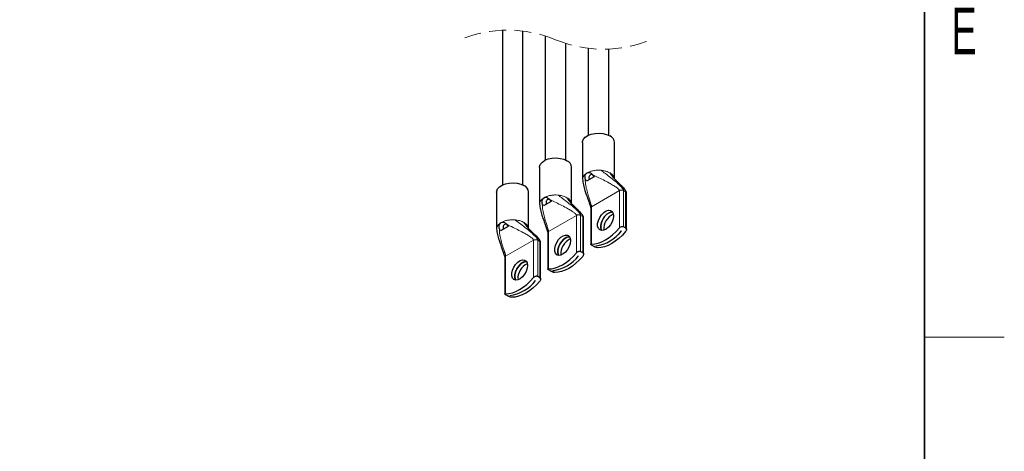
# Paper-space layout 'Blatt2' of a CAD drawing. Header units: millimetres. Extents: x 5 to 418, y 2 to 292.
# Tile 14 of 28: x 340 to 414, y 49 to 81. Entities that reach past the tile are written whole.
import ezdxf

# ---------------------------------------------------------------- set-up
doc = ezdxf.new("R2010")
doc.units = ezdxf.units.MM
doc.linetypes.add('HIDDEN', pattern=[1.905, 1.27, -0.635])
doc.layers.add('SLD-0', color=7, linetype='Continuous')
doc.styles.add('SLDTEXTSTYLE0', font='TXT', dxfattribs={"width": 0.605})

psp = doc.layouts.new('Blatt2')

# ---------------------------------------------------------------- linework, layer by layer
at = {"color": 7, "linetype": 'Continuous', "lineweight": 25}
for p, q in [((376.3148, 80.2975), (376.3148, 68.6829)), ((377.8547, 68.6773), (377.8547, 80.2377)), ((379.5392, 79.8713), (379.5392, 70.5443)), ((381.0792, 70.5387), (381.0792, 79.3078)), ((382.7636, 78.9414), (382.7636, 72.4057)), ((384.3036, 72.4001), (384.3036, 78.8816)), ((382.3336, 71.8759), (382.3336, 69.0997)), ((384.7336, 69.1484), (384.7336, 71.8759)), ((379.1092, 70.0145), (379.1092, 67.2382)), ((381.5092, 67.287), (381.5092, 70.0145)), ((382.6269, 69.5458), (382.685, 69.5895)), ((382.685, 69.5895), (382.7477, 69.6155)), ((382.6347, 68.9654), (382.5359, 69.1577)), ((383.2003, 69.292), (382.6347, 68.9654)), ((383.0656, 69.4635), (383.2003, 69.292)), ((375.8848, 68.1531), (375.8848, 65.3768)), ((378.2848, 65.4256), (378.2848, 68.1531)), ((385.6345, 65.343), (385.6345, 68.079)), ((379.4102, 67.104), (379.3115, 67.2963)), ((379.4025, 67.6844), (379.4606, 67.7281)), ((379.9759, 67.4306), (379.4102, 67.104)), ((379.4606, 67.7281), (379.5233, 67.7541)), ((379.8412, 67.6021), (379.9759, 67.4306)), ((382.9459, 66.9605), (382.9459, 64.2245)), ((376.1781, 65.823), (376.2362, 65.8667)), ((376.2362, 65.8667), (376.2989, 65.8927)), ((382.4101, 63.4816), (382.4101, 66.2175)), ((376.1858, 65.2426), (376.0871, 65.4349)), ((376.7515, 65.5691), (376.1858, 65.2426)), ((376.6168, 65.7407), (376.7515, 65.5691)), ((379.7215, 65.0991), (379.7215, 62.3631)), ((385.2596, 65.2273), (385.2582, 65.2281)), ((385.4145, 65.5549), (385.57, 65.4651)), ((379.1857, 61.6202), (379.1857, 64.3561)), ((382.1901, 63.6935), (382.3456, 63.6037)), ((383.1659, 64.0772), (383.0103, 64.167)), ((383.3207, 64.1096), (383.3221, 64.1088)), ((383.3221, 64.1097), (383.3221, 64.1088)), ((376.4971, 63.2377), (376.4971, 60.5017)), ((382.0352, 63.3659), (382.0338, 63.3667)), ((379.9415, 62.2158), (379.7859, 62.3056)), ((380.0963, 62.2482), (380.0977, 62.2474)), ((380.0977, 62.2482), (380.0977, 62.2474)), ((378.8108, 61.5044), (378.8094, 61.5053)), ((378.9657, 61.8321), (379.1212, 61.7423)), ((376.7171, 60.3544), (376.5615, 60.4442)), ((376.8719, 60.3868), (376.8733, 60.386)), ((376.8733, 60.3868), (376.8733, 60.386))]:
    psp.add_line(p, q, dxfattribs=at)
at = {"color": 7, "linetype": 'Continuous', "lineweight": 18}
for p, q in [((383.7213, 69.7839), (383.8038, 69.7746)), ((383.0103, 67.0503), (385.1033, 68.2586)), ((385.1033, 68.2586), (385.1033, 65.452)), ((385.3518, 68.2839), (385.4145, 68.2586)), ((385.4145, 68.2586), (385.4145, 65.5549)), ((385.4145, 68.2586), (385.57, 68.1688)), ((385.57, 68.1688), (385.57, 65.4651)), ((380.4969, 67.9225), (380.5794, 67.9132)), ((383.0103, 67.0503), (383.0103, 64.2437)), ((377.2725, 66.0611), (377.355, 66.0518)), ((379.7859, 65.1889), (381.8789, 66.3972)), ((381.8789, 66.3972), (381.8789, 63.5906)), ((382.1274, 66.4225), (382.1901, 66.3972)), ((382.1901, 66.3972), (382.1901, 63.6935)), ((382.1901, 66.3972), (382.3456, 66.3074)), ((382.3456, 66.3074), (382.3456, 63.6037)), ((379.7859, 65.1889), (379.7859, 62.3823)), ((376.5615, 63.3275), (378.6545, 64.5357)), ((378.6545, 64.5357), (378.6545, 61.7292)), ((378.903, 64.5611), (378.9657, 64.5357)), ((378.9657, 64.5357), (378.9657, 61.8321)), ((378.9657, 64.5357), (379.1212, 64.4459)), ((379.1212, 64.4459), (379.1212, 61.7423)), ((376.5615, 63.3275), (376.5615, 60.5209))]:
    psp.add_line(p, q, dxfattribs=at)
at = {"color": 7, "linetype": 'Continuous', "lineweight": 25, "flags": 128}
for points in [[(382.3336, 71.8759), (382.3389, 71.9411), (382.4045, 72.1106), (382.5411, 72.2653), (382.74, 72.3955), (382.9888, 72.4931), (383.2718, 72.552), (383.5713, 72.5683), (383.8684, 72.5411), (384.1444, 72.4722), (384.3821, 72.3657)], [(379.1092, 70.0145), (379.1145, 70.0797), (379.1801, 70.2491), (379.3167, 70.4039), (379.5156, 70.5341), (379.7644, 70.6317), (380.0474, 70.6905), (380.3469, 70.7069), (380.6439, 70.6797), (380.92, 70.6108), (381.1577, 70.5043)], [(375.8848, 68.1531), (375.8901, 68.2183), (375.9557, 68.3877), (376.0923, 68.5425), (376.2912, 68.6727), (376.54, 68.7703), (376.823, 68.8291), (377.1224, 68.8455), (377.4195, 68.8183), (377.6956, 68.7493), (377.9333, 68.6429)], [(384.6244, 66.5512), (384.6508, 66.3642), (384.6244, 66.1468), (384.5476, 65.9183), (384.4272, 65.6989), (384.2738, 65.5081), (384.1012, 65.363), (383.9247, 65.2763), (383.7598, 65.2559), (383.6214, 65.3035), (383.5217, 65.4148), (383.4695, 65.5801), (383.4695, 65.7845), (383.5217, 66.01), (383.6214, 66.2365), (383.7598, 66.4439), (383.9247, 66.6137), (384.1012, 66.7309), (384.2738, 66.7851), (384.4272, 66.7714), (384.5476, 66.691), (384.6244, 66.5512)], [(384.5767, 66.6532), (384.5065, 66.6508), (384.3339, 66.5966), (384.1573, 66.4794), (383.9925, 66.3096), (383.8541, 66.1022), (383.7543, 65.8757), (383.7021, 65.6502), (383.7021, 65.4458), (383.7543, 65.2805), (383.7696, 65.2552)], [(383.7705, 65.2551), (383.7557, 65.2797), (383.7035, 65.4449), (383.7035, 65.6494), (383.7557, 65.8749), (383.8555, 66.1014), (383.9939, 66.3088), (384.1587, 66.4786), (384.3353, 66.5958), (384.5079, 66.65), (384.5772, 66.6525)], [(383.0103, 64.2437), (383.2584, 64.2587), (383.5181, 64.3157), (383.7855, 64.4138), (384.0568, 64.5516), (384.3282, 64.7271), (384.5956, 64.9377), (384.8552, 65.1805), (385.1033, 65.452)], [(385.57, 65.1826), (385.3219, 64.9111), (385.0623, 64.6683), (384.7948, 64.4577), (384.5235, 64.2822), (384.2522, 64.1444), (383.9848, 64.0463), (383.7251, 63.9893), (383.477, 63.9743)], [(381.4, 64.6898), (381.4264, 64.5028), (381.4, 64.2854), (381.3232, 64.0569), (381.2028, 63.8375), (381.0494, 63.6467), (380.8768, 63.5016), (380.7002, 63.4149), (380.5354, 63.3945), (380.397, 63.442), (380.2973, 63.5534), (380.2451, 63.7186), (380.2451, 63.9231), (380.2973, 64.1486), (380.397, 64.3751), (380.5354, 64.5825), (380.7002, 64.7523), (380.8768, 64.8695), (381.0494, 64.9237), (381.2028, 64.91), (381.3232, 64.8296), (381.4, 64.6898)], [(381.3523, 64.7918), (381.2821, 64.7894), (381.1094, 64.7352), (380.9329, 64.618), (380.7681, 64.4482), (380.6296, 64.2408), (380.5299, 64.0143), (380.4777, 63.7888), (380.4777, 63.5843), (380.5299, 63.4191), (380.5452, 63.3938)], [(380.5461, 63.3937), (380.5313, 63.4183), (380.4791, 63.5835), (380.4791, 63.788), (380.5313, 64.0135), (380.6311, 64.24), (380.7695, 64.4474), (380.9343, 64.6172), (381.1109, 64.7344), (381.2835, 64.7886), (381.3528, 64.7911)], [(379.7859, 62.3823), (380.034, 62.3973), (380.2937, 62.4543), (380.5611, 62.5524), (380.8324, 62.6902), (381.1038, 62.8657), (381.3712, 63.0763), (381.6308, 63.3191), (381.8789, 63.5906)], [(378.1756, 62.8284), (378.202, 62.6414), (378.1756, 62.424), (378.0988, 62.1955), (377.9783, 61.9761), (377.825, 61.7853), (377.6524, 61.6402), (377.4758, 61.5535), (377.311, 61.5331), (377.1726, 61.5806), (377.0729, 61.692), (377.0207, 61.8572), (377.0207, 62.0617), (377.0729, 62.2872), (377.1726, 62.5137), (377.311, 62.7211), (377.4758, 62.8909), (377.6524, 63.0081), (377.825, 63.0623), (377.9783, 63.0486), (378.0988, 62.9682), (378.1756, 62.8284)], [(378.1279, 62.9304), (378.0577, 62.928), (377.885, 62.8738), (377.7085, 62.7566), (377.5437, 62.5868), (377.4052, 62.3794), (377.3055, 62.1529), (377.2533, 61.9274), (377.2533, 61.7229), (377.3055, 61.5577), (377.3208, 61.5324)], [(377.3217, 61.5323), (377.3069, 61.5569), (377.2547, 61.7221), (377.2547, 61.9266), (377.3069, 62.1521), (377.4067, 62.3786), (377.5451, 62.586), (377.7099, 62.7558), (377.8865, 62.873), (378.0591, 62.9272), (378.1284, 62.9296)], [(382.3456, 63.3211), (382.0975, 63.0497), (381.8379, 62.8069), (381.5704, 62.5962), (381.2991, 62.4207), (381.0278, 62.283), (380.7604, 62.1849), (380.5007, 62.1279), (380.2526, 62.1129)], [(376.5615, 60.5209), (376.8096, 60.5359), (377.0693, 60.5929), (377.3367, 60.691), (377.608, 60.8288), (377.8793, 61.0042), (378.1468, 61.2149), (378.4064, 61.4577), (378.6545, 61.7292)], [(379.1212, 61.4597), (378.8731, 61.1883), (378.6135, 60.9455), (378.346, 60.7348), (378.0747, 60.5593), (377.8034, 60.4215), (377.5359, 60.3235), (377.2763, 60.2665), (377.0282, 60.2514)]]:
    psp.add_lwpolyline(points, dxfattribs=at)
at = {"color": 7, "linetype": 'Continuous', "lineweight": 18, "flags": 128}
psp.add_lwpolyline([(382.74, 69.6193), (382.7443, 69.6172), (382.7477, 69.6155)], dxfattribs=at)
at = {"color": 7, "linetype": 'HIDDEN', "lineweight": 18}
for centre, start, end in [((376.7245, 70.9863), 67.380135, 112.619865), ((383.8939, 88.1929), 247.380135, 292.619865)]:
    psp.add_arc(centre, 9.3202, start, end, dxfattribs=at)
at = {"color": 7, "linetype": 'Continuous', "lineweight": 25}
for centre, radius, start, end in [((384.1574, 71.8335), 0.5777, 4.207196, 67.113216), ((380.933, 69.9721), 0.5777, 4.207132, 67.113165), ((377.7086, 68.1107), 0.5777, 4.206953, 67.113401), ((385.1279, 65.403), 1.1931, 114.169913, 185.835329), ((382.9265, 67.0298), 2.9467, 277.688403, 322.306305), ((382.9279, 67.029), 2.9467, 277.688403, 322.306305), ((381.9035, 63.5416), 1.1931, 114.171187, 185.834491), ((379.7022, 65.1683), 2.9466, 277.687383, 322.306796), ((379.7035, 65.1676), 2.9467, 277.688417, 322.30631), ((378.6791, 61.6802), 1.1931, 114.169909, 185.835306), ((376.4777, 63.307), 2.9467, 277.6884, 322.306327), ((376.4792, 63.3061), 2.9466, 277.687408, 322.306771)]:
    psp.add_arc(centre, radius, start, end, dxfattribs=at)
at = {"color": 7, "linetype": 'Continuous', "lineweight": 18}
for centre, radius, start, end in [((383.224, 68.6549), 1.0788, 119.97029, 123.187836), ((383.2757, 68.5655), 1.1821, 116.946903, 119.977085), ((379.9973, 66.7972), 1.0746, 119.963906, 123.194219), ((380.0525, 66.702), 1.1846, 116.954848, 119.978746), ((376.7784, 64.9268), 1.0851, 119.979363, 123.178393), ((376.8323, 64.8326), 1.1936, 116.961466, 119.962522)]:
    psp.add_arc(centre, radius, start, end, dxfattribs=at)
for points, knots in [([(382.3383, 69.114), (382.3373, 69.1237), (382.3305, 69.1855), (382.3793, 69.3021), (382.4799, 69.4458), (382.5802, 69.5189), (382.6334, 69.5578)], [0, 0, 0, 0, 0.0527843, 0.3349092, 0.6466355, 1, 1, 1, 1]), ([(382.6334, 69.5578), (382.6322, 69.5556), (382.63, 69.5516), (382.6279, 69.5476), (382.6269, 69.5458)], [0, 0, 0, 0, 0.5591303, 1, 1, 1, 1]), ([(382.74, 69.6193), (382.811, 69.6508), (382.9584, 69.7161), (383.2016, 69.7701), (383.4589, 69.7982), (383.6336, 69.7887), (383.7213, 69.7839)], [0, 0, 0, 0, 0.2309982, 0.4795272, 0.7385651, 1, 1, 1, 1]), ([(383.7213, 69.7839), (383.8317, 69.7017), (384.0806, 69.5168), (384.4675, 69.2196), (384.8217, 68.9318), (385.0987, 68.684), (385.2745, 68.5057), (385.3723, 68.3782), (385.4094, 68.3003), (385.4129, 68.2714), (385.4145, 68.2586)], [0, 0, 0, 0, 0.1794888, 0.404348, 0.6361602, 0.7745354, 0.8889021, 0.9622325, 0.9831979, 1, 1, 1, 1]), ([(383.8038, 69.7746), (383.9093, 69.7567), (384.111, 69.7223), (384.2946, 69.6324), (384.3821, 69.5895)], [0, 0, 0, 0, 0.5233374, 1, 1, 1, 1]), ([(384.3821, 69.5895), (384.4797, 69.5274), (384.6423, 69.4238), (384.6941, 69.2414), (384.7148, 69.1684)], [0, 0, 0, 0, 0.5998219, 1, 1, 1, 1]), ([(382.5359, 69.1577), (382.5397, 69.0239), (382.5478, 68.7443), (382.6406, 68.328), (382.7457, 67.9505), (382.8471, 67.6321), (382.926, 67.3887), (382.9771, 67.2242), (383, 67.128), (383.0082, 67.0864), (383.0097, 67.0613), (383.0103, 67.0503)], [0, 0, 0, 0, 0.1847388, 0.3860893, 0.5874525, 0.7271699, 0.8479748, 0.9415139, 0.9652431, 0.9848011, 1, 1, 1, 1]), ([(383.0656, 69.4635), (383.1961, 69.4012), (383.4759, 69.2675), (383.9032, 69.056), (384.2987, 68.8495), (384.6269, 68.664), (384.8624, 68.5136), (385.0099, 68.4025), (385.075, 68.3269), (385.0978, 68.2925), (385.1017, 68.2689), (385.1033, 68.2586)], [0, 0, 0, 0, 0.1814272, 0.3889729, 0.5980498, 0.7411951, 0.8614307, 0.9493647, 0.9703002, 0.9869732, 1, 1, 1, 1]), ([(385.1033, 68.2586), (385.1211, 68.267), (385.1583, 68.2847), (385.2213, 68.2955), (385.2872, 68.2973), (385.3305, 68.2883), (385.3518, 68.2839)], [0, 0, 0, 0, 0.2295918, 0.4825795, 0.7447242, 1, 1, 1, 1]), ([(385.57, 68.1688), (385.5884, 68.1567), (385.6218, 68.1348), (385.6305, 68.0963), (385.6345, 68.079)], [0, 0, 0, 0, 0.5507519, 1, 1, 1, 1]), ([(379.1139, 67.2526), (379.1129, 67.2623), (379.1061, 67.3241), (379.1549, 67.4407), (379.2555, 67.5844), (379.3558, 67.6575), (379.409, 67.6964)], [0, 0, 0, 0, 0.0527739, 0.334911, 0.6466405, 1, 1, 1, 1]), ([(379.3115, 67.2963), (379.3153, 67.1625), (379.3234, 66.8829), (379.4162, 66.4666), (379.5213, 66.089), (379.6227, 65.7707), (379.7016, 65.5273), (379.7527, 65.3628), (379.7756, 65.2665), (379.7838, 65.225), (379.7853, 65.1999), (379.7859, 65.1889)], [0, 0, 0, 0, 0.1847433, 0.38609, 0.587452, 0.7271688, 0.8479755, 0.9415141, 0.9652432, 0.9847957, 1, 1, 1, 1]), ([(379.409, 67.6964), (379.4078, 67.6941), (379.4056, 67.6902), (379.4035, 67.6862), (379.4025, 67.6844)], [0, 0, 0, 0, 0.559346, 1, 1, 1, 1]), ([(379.5156, 67.7579), (379.5866, 67.7894), (379.734, 67.8547), (379.9772, 67.9087), (380.2345, 67.9368), (380.4091, 67.9272), (380.4969, 67.9225)], [0, 0, 0, 0, 0.2309971, 0.4795264, 0.7385641, 1, 1, 1, 1]), ([(379.5156, 67.7579), (379.517, 67.7572), (379.5196, 67.7559), (379.5221, 67.7547), (379.5233, 67.7541)], [0, 0, 0, 0, 0.5547382, 1, 1, 1, 1]), ([(379.8412, 67.6021), (379.9717, 67.5398), (380.2515, 67.4061), (380.6788, 67.1946), (381.0743, 66.9881), (381.4025, 66.8026), (381.638, 66.6522), (381.7855, 66.5411), (381.8506, 66.4655), (381.8734, 66.4311), (381.8773, 66.4075), (381.8789, 66.3972)], [0, 0, 0, 0, 0.1814274, 0.3889749, 0.5980508, 0.7411951, 0.8614324, 0.949365, 0.9703025, 0.9869732, 1, 1, 1, 1]), ([(380.4969, 67.9225), (380.6073, 67.8403), (380.8562, 67.6553), (381.243, 67.3582), (381.5973, 67.0703), (381.8743, 66.8226), (382.05, 66.6443), (382.1479, 66.5168), (382.185, 66.4389), (382.1885, 66.41), (382.1901, 66.3972)], [0, 0, 0, 0, 0.1794902, 0.4043497, 0.6361622, 0.7745378, 0.8889063, 0.9622327, 0.9832004, 1, 1, 1, 1]), ([(380.5794, 67.9132), (380.6849, 67.8952), (380.8866, 67.8609), (381.0702, 67.771), (381.1577, 67.7281)], [0, 0, 0, 0, 0.5233337, 1, 1, 1, 1]), ([(381.1577, 67.7281), (381.2552, 67.666), (381.4179, 67.5624), (381.4696, 67.38), (381.4904, 67.307)], [0, 0, 0, 0, 0.5998282, 1, 1, 1, 1]), ([(382.9484, 66.9605), (382.9481, 66.9679), (382.9473, 66.9898), (382.9711, 67.0235), (382.9965, 67.0409), (383.0103, 67.0503)], [0, 0, 0, 0, 0.1925626, 0.5618067, 1, 1, 1, 1]), ([(375.8895, 65.3912), (375.8884, 65.4009), (375.8817, 65.4627), (375.9305, 65.5793), (376.0311, 65.723), (376.1314, 65.7961), (376.1846, 65.835)], [0, 0, 0, 0, 0.0527732, 0.3349067, 0.6466317, 1, 1, 1, 1]), ([(376.1846, 65.835), (376.1834, 65.8327), (376.1812, 65.8288), (376.1791, 65.8247), (376.1781, 65.823)], [0, 0, 0, 0, 0.5596778, 1, 1, 1, 1]), ([(376.2912, 65.8965), (376.3622, 65.928), (376.5096, 65.9933), (376.7528, 66.0473), (377.0101, 66.0754), (377.1847, 66.0658), (377.2725, 66.0611)], [0, 0, 0, 0, 0.2309967, 0.4795259, 0.7385644, 1, 1, 1, 1]), ([(376.2912, 65.8965), (376.2926, 65.8958), (376.2952, 65.8945), (376.2977, 65.8933), (376.2989, 65.8927)], [0, 0, 0, 0, 0.5545686, 1, 1, 1, 1]), ([(377.2725, 66.0611), (377.3829, 65.9789), (377.6318, 65.7939), (378.0186, 65.4968), (378.3729, 65.2089), (378.6499, 64.9612), (378.8256, 64.7829), (378.9235, 64.6553), (378.9606, 64.5775), (378.9641, 64.5486), (378.9657, 64.5357)], [0, 0, 0, 0, 0.1794882, 0.4043471, 0.6361589, 0.7745339, 0.888902, 0.9622325, 0.9831953, 1, 1, 1, 1]), ([(377.355, 66.0518), (377.4605, 66.0338), (377.6622, 65.9995), (377.8458, 65.9096), (377.9333, 65.8667)], [0, 0, 0, 0, 0.5233371, 1, 1, 1, 1]), ([(377.9333, 65.8667), (378.0308, 65.8046), (378.1935, 65.701), (378.2452, 65.5186), (378.266, 65.4456)], [0, 0, 0, 0, 0.599816, 1, 1, 1, 1]), ([(381.8789, 66.3972), (381.8966, 66.4056), (381.9339, 66.4233), (381.9969, 66.4341), (382.0628, 66.4359), (382.1061, 66.4269), (382.1274, 66.4225)], [0, 0, 0, 0, 0.2295976, 0.4825858, 0.7447305, 1, 1, 1, 1]), ([(382.3456, 66.3074), (382.364, 66.2953), (382.3974, 66.2734), (382.4061, 66.2349), (382.4101, 66.2175)], [0, 0, 0, 0, 0.5507531, 1, 1, 1, 1]), ([(376.0871, 65.4349), (376.0909, 65.3011), (376.099, 65.0215), (376.1918, 64.6052), (376.2969, 64.2276), (376.3983, 63.9093), (376.4772, 63.6659), (376.5283, 63.5014), (376.5512, 63.4051), (376.5594, 63.3636), (376.5609, 63.3384), (376.5615, 63.3275)], [0, 0, 0, 0, 0.1847388, 0.3860867, 0.5874498, 0.7271673, 0.8479747, 0.9415138, 0.9652431, 0.9848011, 1, 1, 1, 1]), ([(376.6168, 65.7407), (376.7473, 65.6784), (377.0271, 65.5447), (377.4544, 65.3332), (377.8499, 65.1267), (378.1781, 64.9412), (378.4136, 64.7908), (378.561, 64.6797), (378.6262, 64.6041), (378.649, 64.5697), (378.6529, 64.5461), (378.6545, 64.5357)], [0, 0, 0, 0, 0.1814261, 0.388973, 0.5980486, 0.7411952, 0.8614321, 0.9493645, 0.9702982, 0.9869732, 1, 1, 1, 1]), ([(379.724, 65.099), (379.7237, 65.1065), (379.7229, 65.1283), (379.7467, 65.1621), (379.7721, 65.1795), (379.7859, 65.1889)], [0, 0, 0, 0, 0.19255812, 0.56188621, 1, 1, 1, 1]), ([(378.6545, 64.5357), (378.6722, 64.5442), (378.7095, 64.5619), (378.7725, 64.5726), (378.8384, 64.5745), (378.8816, 64.5655), (378.903, 64.5611)], [0, 0, 0, 0, 0.2295964, 0.4825848, 0.7447332, 1, 1, 1, 1]), ([(379.1212, 64.4459), (379.1396, 64.4339), (379.173, 64.412), (379.1817, 64.3735), (379.1857, 64.3561)], [0, 0, 0, 0, 0.55078704, 1, 1, 1, 1]), ([(376.4996, 63.2376), (376.4993, 63.2451), (376.4985, 63.2669), (376.5223, 63.3007), (376.5477, 63.3181), (376.5615, 63.3275)], [0, 0, 0, 0, 0.1925629, 0.5618089, 1, 1, 1, 1])]:
    psp.add_open_spline(points, degree=3, knots=knots, dxfattribs=at)
at = {"color": 7, "linetype": 'Continuous', "lineweight": 25}
for points, knots in [([(382.5359, 69.1577), (382.5284, 69.1936), (382.5138, 69.2641), (382.5242, 69.3698), (382.5592, 69.4685), (382.6042, 69.5198), (382.6269, 69.5458)], [0, 0, 0, 0, 0.26195637, 0.51422963, 0.75377884, 1, 1, 1, 1]), ([(382.7477, 69.6155), (382.7788, 69.6194), (382.8407, 69.627), (382.927, 69.5891), (383.0014, 69.5336), (383.0436, 69.4876), (383.0656, 69.4635)], [0, 0, 0, 0, 0.2492215, 0.4963329, 0.7366075, 1, 1, 1, 1]), ([(384.3821, 69.5895), (384.4442, 69.4963), (384.5822, 69.2891), (384.8599, 69.0134), (385.1701, 68.7082), (385.4071, 68.4641), (385.547, 68.2735), (385.5633, 68.1996), (385.57, 68.1688)], [0, 0, 0, 0, 0.1797216, 0.3995291, 0.6267755, 0.8793825, 0.9496419, 1, 1, 1, 1]), ([(382.3337, 69.1144), (382.3493, 68.9697), (382.3802, 68.6823), (382.5001, 68.3022), (382.6009, 67.9997), (382.6917, 67.7454), (382.7839, 67.4924), (382.8689, 67.257), (382.9219, 67.0894), (382.9393, 67.0155), (382.9449, 66.9816), (382.9455, 66.9667), (382.9458, 66.96)], [0, 0, 0, 0, 0.1937382, 0.3850968, 0.5301326, 0.6198949, 0.7455703, 0.8897289, 0.9541384, 0.9801691, 0.9909572, 1, 1, 1, 1]), ([(382.9325, 69.4466), (382.9113, 69.432), (382.8645, 69.3997), (382.818, 69.3176), (382.8162, 69.2181), (382.8269, 69.1388), (382.8509, 69.1014), (382.8562, 69.0933)], [0, 0, 0, 0, 0.1918166, 0.4221422, 0.6693254, 0.9279893, 1, 1, 1, 1]), ([(383.0667, 69.474), (383.0654, 69.4743), (383.049, 69.4779), (383.0014, 69.4769), (382.9598, 69.4586), (382.9325, 69.4466)], [0, 0, 0, 0, 0.0305001, 0.3622442, 1, 1, 1, 1]), ([(385.6345, 68.0788), (385.6319, 68.1008), (385.6198, 68.203), (385.4754, 68.3866), (385.3371, 68.5277), (385.2541, 68.6123)], [0, 0, 0, 0, 0.0991984, 0.4600696, 1, 1, 1, 1]), ([(379.3115, 67.2963), (379.304, 67.3322), (379.2894, 67.4027), (379.2998, 67.5084), (379.3348, 67.6071), (379.3798, 67.6584), (379.4025, 67.6844)], [0, 0, 0, 0, 0.26195694, 0.51420233, 0.75377939, 1, 1, 1, 1]), ([(379.5233, 67.7541), (379.5544, 67.758), (379.6163, 67.7656), (379.7026, 67.7277), (379.777, 67.6722), (379.8192, 67.6262), (379.8412, 67.6021)], [0, 0, 0, 0, 0.2492207, 0.496332, 0.7366063, 1, 1, 1, 1]), ([(379.7081, 67.5852), (379.6869, 67.5706), (379.6401, 67.5383), (379.5936, 67.4562), (379.5918, 67.3567), (379.6025, 67.2774), (379.6265, 67.24), (379.6318, 67.2319)], [0, 0, 0, 0, 0.1918137, 0.4221489, 0.6693134, 0.9280022, 1, 1, 1, 1]), ([(379.8423, 67.6126), (379.841, 67.6129), (379.8245, 67.6164), (379.777, 67.6155), (379.7354, 67.5972), (379.7081, 67.5852)], [0, 0, 0, 0, 0.0305005, 0.3622492, 1, 1, 1, 1]), ([(381.1577, 67.7281), (381.2198, 67.6349), (381.3578, 67.4276), (381.6355, 67.152), (381.9456, 66.8468), (382.1827, 66.6027), (382.3226, 66.4121), (382.3388, 66.3382), (382.3456, 66.3074)], [0, 0, 0, 0, 0.17972126, 0.39952657, 0.62677478, 0.87937946, 0.94963881, 1, 1, 1, 1]), ([(379.1093, 67.2529), (379.1249, 67.1083), (379.1558, 66.8209), (379.2757, 66.4408), (379.3765, 66.1383), (379.4673, 65.884), (379.5595, 65.631), (379.6445, 65.3956), (379.6975, 65.2279), (379.7149, 65.1541), (379.7205, 65.1202), (379.7211, 65.1053), (379.7214, 65.0985)], [0, 0, 0, 0, 0.19373507, 0.38509826, 0.53013118, 0.61989321, 0.74557079, 0.88972901, 0.95413328, 0.98016385, 0.99095721, 1, 1, 1, 1]), ([(382.4101, 66.2174), (382.4075, 66.2394), (382.3954, 66.3415), (382.251, 66.5252), (382.1127, 66.6663), (382.0297, 66.7509)], [0, 0, 0, 0, 0.0991984, 0.4600768, 1, 1, 1, 1]), ([(376.0871, 65.4349), (376.0796, 65.4708), (376.065, 65.5413), (376.0754, 65.647), (376.1104, 65.7457), (376.1553, 65.797), (376.1781, 65.823)], [0, 0, 0, 0, 0.26195643, 0.51422975, 0.75377933, 1, 1, 1, 1]), ([(376.2989, 65.8927), (376.33, 65.8965), (376.3919, 65.9042), (376.4782, 65.8663), (376.5526, 65.8108), (376.5948, 65.7648), (376.6168, 65.7407)], [0, 0, 0, 0, 0.2492208, 0.4963359, 0.7366196, 1, 1, 1, 1]), ([(377.9333, 65.8667), (377.9954, 65.7735), (378.1334, 65.5662), (378.4111, 65.2906), (378.7213, 64.9854), (378.9583, 64.7413), (379.0982, 64.5507), (379.1144, 64.4768), (379.1212, 64.4459)], [0, 0, 0, 0, 0.1797267, 0.3995321, 0.6267759, 0.8793855, 0.9496449, 1, 1, 1, 1]), ([(375.8849, 65.3915), (375.9005, 65.2469), (375.9314, 64.9595), (376.0513, 64.5794), (376.1521, 64.2769), (376.2429, 64.0226), (376.3351, 63.7696), (376.4201, 63.5342), (376.4731, 63.3665), (376.4905, 63.2927), (376.4961, 63.2588), (376.4967, 63.2439), (376.497, 63.2371)], [0, 0, 0, 0, 0.1937403, 0.3850984, 0.5301313, 0.6198933, 0.7455709, 0.8897291, 0.9541333, 0.9801691, 0.9909572, 1, 1, 1, 1]), ([(376.4837, 65.7238), (376.4624, 65.7091), (376.4157, 65.6769), (376.3692, 65.5948), (376.3673, 65.4953), (376.3781, 65.416), (376.4021, 65.3786), (376.4073, 65.3705)], [0, 0, 0, 0, 0.191826, 0.4221395, 0.6693375, 0.9280015, 1, 1, 1, 1]), ([(376.6179, 65.7512), (376.6166, 65.7515), (376.6001, 65.7551), (376.5526, 65.7541), (376.511, 65.7358), (376.4837, 65.7238)], [0, 0, 0, 0, 0.0305064, 0.3622556, 1, 1, 1, 1]), ([(385.1033, 65.452), (385.1249, 65.4739), (385.1683, 65.518), (385.2377, 65.5546), (385.2956, 65.5712), (385.3384, 65.5753), (385.3789, 65.5715), (385.403, 65.5603), (385.4145, 65.5549)], [0, 0, 0, 0, 0.26163301, 0.52590498, 0.6584057, 0.77435345, 0.89221828, 1, 1, 1, 1]), ([(385.57, 65.4651), (385.5801, 65.4581), (385.6004, 65.444), (385.6209, 65.4127), (385.6329, 65.3766), (385.6368, 65.3235), (385.6205, 65.2529), (385.5872, 65.2065), (385.57, 65.1826)], [0, 0, 0, 0, 0.11388071, 0.23074394, 0.34197658, 0.46813659, 0.72602006, 1, 1, 1, 1]), ([(379.1857, 64.356), (379.1831, 64.378), (379.171, 64.4801), (379.0266, 64.6638), (378.8882, 64.8049), (378.8053, 64.8895)], [0, 0, 0, 0, 0.09919872, 0.4600629, 1, 1, 1, 1]), ([(381.8789, 63.5906), (381.9005, 63.6125), (381.9439, 63.6565), (382.0132, 63.6932), (382.0712, 63.7098), (382.114, 63.7139), (382.1545, 63.7101), (382.1786, 63.6989), (382.1901, 63.6935)], [0, 0, 0, 0, 0.2616124, 0.5259046, 0.6583975, 0.7743494, 0.8922153, 1, 1, 1, 1]), ([(382.3456, 63.6037), (382.3557, 63.5967), (382.376, 63.5825), (382.3965, 63.5513), (382.4085, 63.5152), (382.4124, 63.4621), (382.3961, 63.3915), (382.3628, 63.3451), (382.3456, 63.3211)], [0, 0, 0, 0, 0.1139053, 0.23077, 0.341968, 0.4681669, 0.7260178, 1, 1, 1, 1]), ([(383.0103, 64.167), (383.0007, 64.1728), (382.9834, 64.1831), (382.9626, 64.1991), (382.9496, 64.212), (382.9422, 64.2307), (382.9738, 64.2461), (382.9957, 64.2447), (383.0103, 64.2437)], [0, 0, 0, 0, 0.2117557, 0.3802888, 0.4891083, 0.5646727, 0.7091764, 1, 1, 1, 1]), ([(383.477, 63.9743), (383.4543, 63.9766), (383.4034, 63.9817), (383.339, 64.0014), (383.2837, 64.0213), (383.2415, 64.039), (383.2024, 64.0571), (383.1775, 64.0708), (383.1659, 64.0772)], [0, 0, 0, 0, 0.2068031, 0.4640823, 0.6086062, 0.741651, 0.8792017, 1, 1, 1, 1]), ([(379.7859, 62.3056), (379.7763, 62.3114), (379.759, 62.3217), (379.7382, 62.3377), (379.7252, 62.3506), (379.7178, 62.3693), (379.7494, 62.3847), (379.7713, 62.3833), (379.7859, 62.3823)], [0, 0, 0, 0, 0.2117619, 0.3802538, 0.489133, 0.5646997, 0.709162, 1, 1, 1, 1]), ([(380.2526, 62.1129), (380.2299, 62.1152), (380.179, 62.1203), (380.1146, 62.14), (380.0593, 62.1599), (380.0171, 62.1776), (379.978, 62.1957), (379.9531, 62.2094), (379.9415, 62.2158)], [0, 0, 0, 0, 0.2068029, 0.4640723, 0.6086085, 0.7416532, 0.8792037, 1, 1, 1, 1]), ([(378.6545, 61.7292), (378.6761, 61.7511), (378.7195, 61.7951), (378.7888, 61.8318), (378.8468, 61.8484), (378.8896, 61.8525), (378.9301, 61.8487), (378.9541, 61.8375), (378.9657, 61.8321)], [0, 0, 0, 0, 0.2616186, 0.5259002, 0.6584073, 0.7743588, 0.8922254, 1, 1, 1, 1]), ([(379.1212, 61.7423), (379.1313, 61.7353), (379.1516, 61.7211), (379.1721, 61.6899), (379.1841, 61.6538), (379.188, 61.6007), (379.1717, 61.5301), (379.1384, 61.4836), (379.1212, 61.4597)], [0, 0, 0, 0, 0.1138806, 0.2307438, 0.3419403, 0.4681376, 0.7260214, 1, 1, 1, 1]), ([(376.5615, 60.4442), (376.5519, 60.45), (376.5345, 60.4603), (376.5138, 60.4763), (376.5008, 60.4892), (376.4934, 60.5079), (376.525, 60.5233), (376.5469, 60.5218), (376.5615, 60.5209)], [0, 0, 0, 0, 0.2117182, 0.3802532, 0.4890739, 0.5647117, 0.7091732, 1, 1, 1, 1]), ([(377.0282, 60.2514), (377.0055, 60.2537), (376.9546, 60.2589), (376.8902, 60.2786), (376.8349, 60.2985), (376.7927, 60.3161), (376.7536, 60.3343), (376.7287, 60.348), (376.7171, 60.3544)], [0, 0, 0, 0, 0.206804, 0.4640853, 0.6086201, 0.7416516, 0.8792192, 1, 1, 1, 1])]:
    psp.add_open_spline(points, degree=3, knots=knots, dxfattribs=at)
at = {"layer": 'SLD-0', "lineweight": 35}
psp.add_line((408, 12), (408, 282.5), dxfattribs=at)
at = {"layer": 'SLD-0', "lineweight": 18}
psp.add_line((408, 57.25), (414, 57.25), dxfattribs=at)

# ---------------------------------------------------------------- texts
at = {"layer": 'SLD-0', "style": 'SLDTEXTSTYLE0'}
for s, insert, char_height, attachment_point in [('E', (410.9816, 82.0011), 3.5, 2), ('Basisgerät mit Zubehör', (287.5903, 59.9396), 5, 1), ('basic device with accessories', (288.9028, 53.4711), 3.5, 1)]:
    psp.add_mtext(s, dxfattribs=dict(at, insert=insert, char_height=char_height, attachment_point=attachment_point))

doc.saveas('drawing.dxf')
